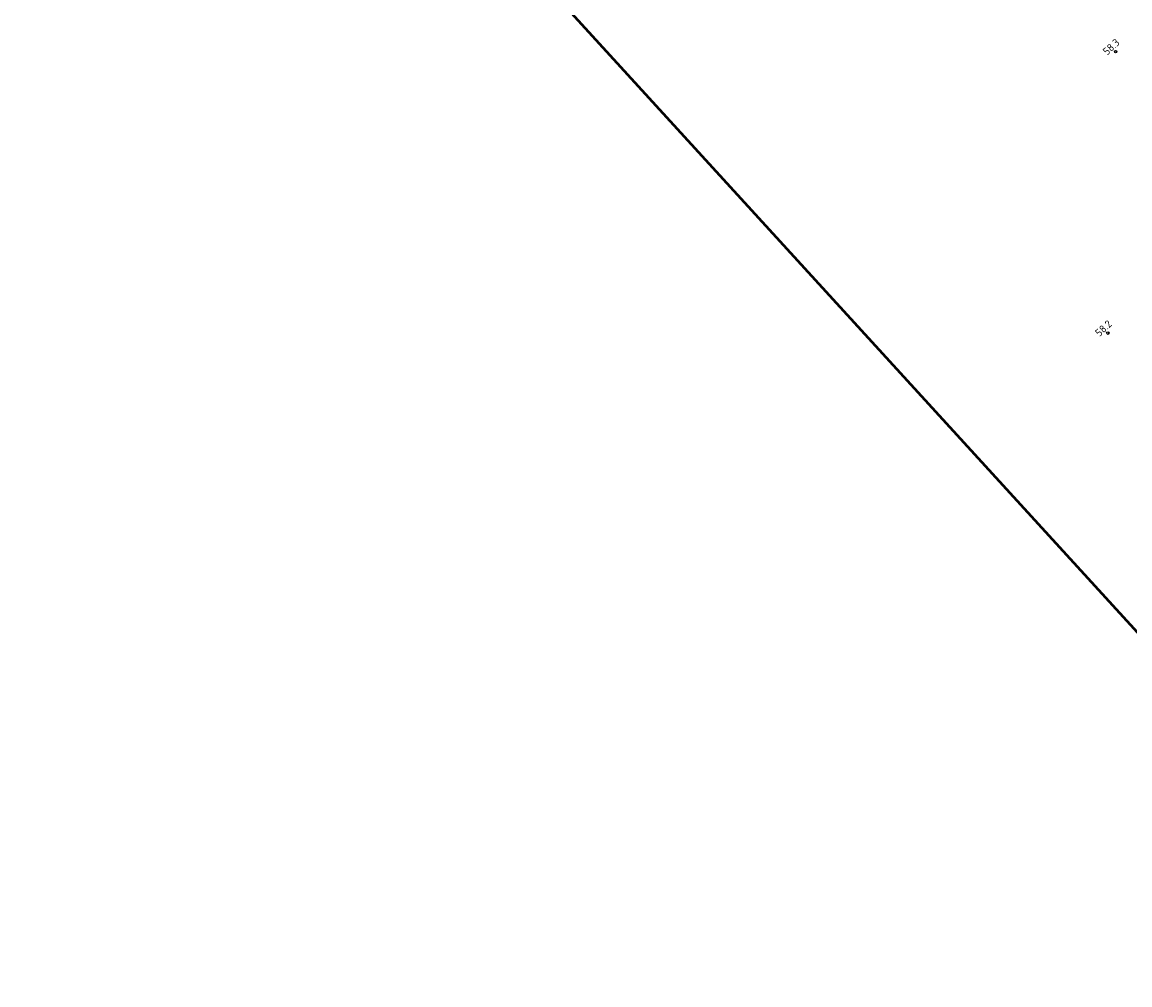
# Model space of a CAD drawing. Header units: metres. Extents: x 184077 to 190380, y 346696 to 349666.
# Tile 1 of 256: x 184077 to 184483, y 346909 to 347262. Entities that reach past the tile are written whole.
import ezdxf
from ezdxf.enums import TextEntityAlignment as Align

# ---------------------------------------------------------------- set-up
doc = ezdxf.new("R2010")
doc.units = ezdxf.units.M
doc.layers.add('hectometerpunten', color=7, linetype='Continuous')
doc.layers.add('hectometerpunten_001', color=1, linetype='Continuous')
doc.layers.add('N-WE-OG-HULPLIJN-GD', color=50, linetype='Continuous', lineweight=50, plot=False)
doc.layers.add('X-XX-AL-T25', color=7, linetype='Continuous', lineweight=25)
doc.styles.add('NLCS-ISO-M500-T25', font='NLCS-ISO.ttf', dxfattribs={"height": 1.25})

# ---------------------------------------------------------------- blocks, each defined once
blk = doc.blocks.new('Rivier_kilometrering')
h = blk.add_hatch(color=256)
h.dxf.hatch_style = 1
h.paths.add_polyline_path([(-0.23, 0, 0.261667), (-0.12, -0.2), (0.12, 0.2, 0.585204)], flags=17)
h.paths.add_polyline_path([(0.23, 0, 1), (-0.23, 0, 1)])
blk.add_circle((0, 0), 0.232)
at = {"layer": 'X-XX-AL-T25', "ltscale": 0.1, "style": 'NLCS-ISO-M500-T25'}
blk.add_attdef('KILOMETER', text='', height=1.39, dxfattribs=at).set_placement((0, 0.5), align=Align.CENTER)

msp = doc.modelspace()

# ---------------------------------------------------------------- linework, layer by layer
at = {"layer": 'N-WE-OG-HULPLIJN-GD'}
msp.add_lwpolyline([(184604.0893, 346909.1337), (185302.2003, 347546.9878), (184775.394, 348123.5605), (184077.283, 347485.7064)], close=True, dxfattribs=at)

# ---------------------------------------------------------------- block references
at = {"layer": 'hectometerpunten'}
ref = msp.add_blockref('Rivier_kilometrering', (184478.0894, 347251.1575), dxfattribs=dict(at, xscale=2, yscale=2, zscale=2, rotation=42.41750409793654))
ref.add_attrib('KILOMETER', '58.3', dxfattribs={"layer": 'hectometerpunten_001', "height": 2.78191, "rotation": 42.417504, "style": 'NLCS-ISO-M500-T25'}).set_placement((184477.4149, 347251.8957), align=Align.CENTER)
ref = msp.add_blockref('Rivier_kilometrering', (184475.2474, 347148.0105), dxfattribs=dict(at, xscale=2, yscale=2, zscale=2, rotation=42.41750409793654))
ref.add_attrib('KILOMETER', '58.2', dxfattribs={"layer": 'hectometerpunten_001', "height": 2.78191, "rotation": 42.417504, "style": 'NLCS-ISO-M500-T25'}).set_placement((184474.5729, 347148.7487), align=Align.CENTER)

doc.saveas('drawing.dxf')
